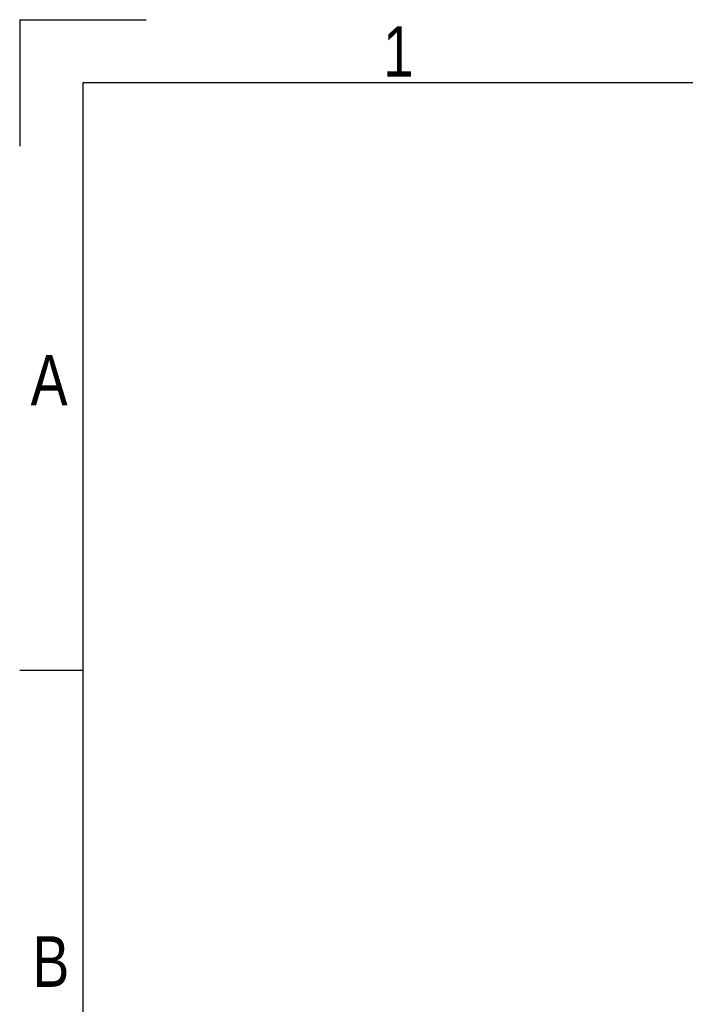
# Model space of a CAD drawing. Header units: millimetres. Extents: x 0 to 420, y 0 to 297.
# Tile 6 of 17: x 0 to 54, y 216 to 297. Entities that reach past the tile are written whole.
import ezdxf

# ---------------------------------------------------------------- set-up
doc = ezdxf.new("R2010")
doc.units = ezdxf.units.MM
doc.layers.add('CARTIGLIO', color=140, linetype='Continuous')
doc.styles.add('SLDTEXTSTYLE2', font='TXT', dxfattribs={"width": 0.821468})

msp = doc.modelspace()

# ---------------------------------------------------------------- linework, layer by layer
at = {"layer": 'CARTIGLIO', "linetype": 'Continuous'}
for p, q in [((0.0059, 296.99679), (0.0059, 286.64835)), ((0.0059, 296.99679), (10.35433, 296.99679)), ((414.8274, 291.82257), (5.18012, 291.82257)), ((5.18012, 291.82257), (5.18012, 5.171)), ((5.18012, 243.70236), (0.0059, 243.70236))]:
    msp.add_line(p, q, dxfattribs=at)

# ---------------------------------------------------------------- texts
at = {"layer": 'CARTIGLIO', "char_height": 4.13937, "attachment_point": 2, "style": 'SLDTEXTSTYLE2'}
for s, insert in [('1', (31.00754, 296.46286)), ('A', (2.41386, 269.55693)), ('B', (2.55983, 221.95415))]:
    msp.add_mtext(s, dxfattribs=dict(at, insert=insert))

doc.saveas('drawing.dxf')
